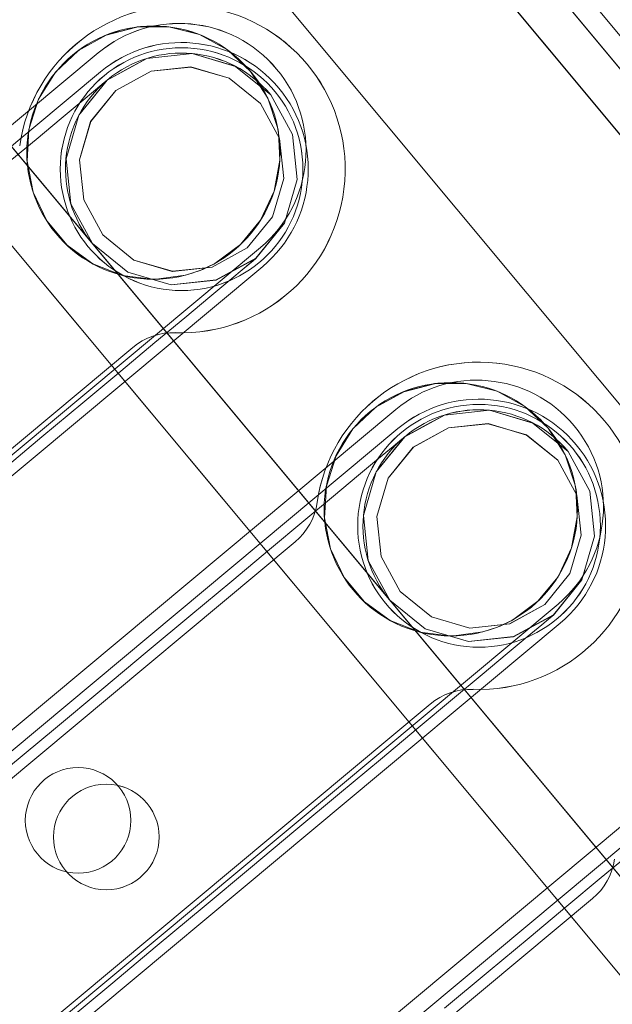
# Model space of a CAD drawing. Header units: millimetres. Extents: x -125266 to 274256, y -711690 to -301689.
# Tile 105 of 256: x -53527 to -53499, y -360765 to -360718. Entities that reach past the tile are written whole.
import ezdxf

# ---------------------------------------------------------------- set-up
doc = ezdxf.new("R2010")
doc.units = ezdxf.units.MM
for name, color, linetype, lineweight in [('AD Wall', 8, 'Continuous', 15), ('ARCH', 7, 'Continuous', 0), ('Equipment', 8, 'Continuous', 0), ('Legend', 5, 'Continuous', 0), ('MEPTEK-TEXT1', 7, 'Continuous', 30)]:
    doc.layers.add(name, color=color, linetype=linetype, lineweight=lineweight)
doc.layers.add('Light Equipment', color=8, linetype='Continuous')
doc.styles.get("Standard").update_dxf_attribs({"font": 'ARIALN.TTF'})
pattern_1 = [(22.867872, (419150.544, -703283.92), (-30.845707, 73.1364), [])]

# ---------------------------------------------------------------- blocks, each defined once
blk = doc.blocks.new('A$Cf0359734')
at = {"layer": 'Equipment', "extrusion": (0, 0, -1), "elevation": -15}
for points in [[(-610.078, 1224.798, -3.802846), (-1131.035, 947.449, 3.802846)], [(-563.585, 1106.137, -3.146449), (-1057.949, 842.946, 3.146449)], [(-351.817, 473.152, -2.242091), (-341.636, 478.572, 2.242091)], [(-354.024, 478.409, -0.9995), (-343.43, 484.049, 0.9995)], [(-354.458, 477.612, -0.9995), (-343.864, 483.252, 0.9995)], [(-346.576, 475.577), (-348.631, 474.958), (-350.765, 475.175), (-352.655, 476.186), (-354.015, 477.847), (-354.634, 479.903), (-354.418, 482.036), (-353.406, 483.927), (-351.745, 485.287, -1)], [(-371.238, 462.813, -2.242091), (-361.057, 468.233, 2.242091)], [(-373.445, 468.07, -0.9995), (-362.851, 473.71, 0.9995)], [(-373.879, 467.273, -0.9995), (-363.285, 472.913, 0.9995)], [(-365.997, 465.237), (-368.053, 464.619), (-370.186, 464.835), (-372.077, 465.847), (-373.437, 467.508), (-374.056, 469.563), (-373.839, 471.696), (-372.828, 473.587), (-371.167, 474.947, -1)]]:
    blk.add_lwpolyline(points, format="xyb", close=True, dxfattribs=at)
for points in [[(-1077.22, 914.233), (-1087.359, 908.836), (-1091.168, 906.808, 3.626728), (-598.019, 1169.352)], [(-597.218, 1169.311, -3.616317), (-1091.58, 906.121), (-1091.532, 906.208), (-1091.475, 906.293), (-1091.426, 906.38), (-1091.369, 906.465), (-1091.32, 906.552), (-1091.272, 906.639), (-1091.215, 906.724), (-1091.168, 906.808), (-598.022, 1169.351)], [(-597.218, 1169.31, -3.616317), (-1091.582, 906.12, 3.616317), (-597.219, 1169.312)], [(-591.722, 1158.988, -3.538831), (-1086.084, 895.795), (-1084.554, 898.384), (-1083.015, 900.956), (-1081.455, 903.526), (-1079.889, 906.086), (-1078.304, 908.635), (-1076.703, 911.179)], [(-591.722, 1158.987, -3.538831), (-1086.084, 895.797), (-1091.774, 906.486), (-1091.58, 906.121), (-1086.084, 895.797), (-1084.559, 898.382), (-1083.015, 900.957), (-1081.46, 903.525), (-1079.888, 906.087), (-1078.303, 908.636), (-1076.702, 911.181)], [(-599.158, 1041.719, -0.011713), (-984.646, 836.489), (-990.409, 833.326), (-995.883, 829.759), (-1000.962, 825.886), (-1005.713, 821.665), (-1011.224, 815.871), (-1016.164, 809.592), (-1020.378, 803.047), (-1023.979, 796.101), (-1025.529, 792.694), (-1080.437, 895.526, 3.572618), (-594.649, 1154.151, -3.572618), (-1080.436, 895.526, 3.572618), (-594.65, 1154.151, -3.572618), (-1080.31, 895.593), (-1031.842, 804.552), (-1031.857, 804.516), (-1031.842, 804.552)], [(-546.271, 1063.035, -2.890001), (-1031.776, 804.429), (-1025.527, 792.692)]]:
    blk.add_lwpolyline(points, format="xyb", dxfattribs=at)
for points in [[(-734.016, 300.466), (-732.606, 297.819), (-292.98, 531.869)], [(-298.272, 529.051), (-727.31, 300.639), (-727.982, 300.281), (-728.644, 299.928), (-729.285, 299.587), (-729.894, 299.263), (-730.455, 298.964), (-730.974, 298.688), (-731.429, 298.446), (-731.821, 298.237)], [(-728.009, 310.464), (-724.249, 303.401), (-302.273, 528.054), (-724.249, 303.401), (-302.273, 528.054), (-724.249, 303.401)], [(-350.449, 485.95), (-350.449, 485.95)], [(-343.43, 484.048), (-343.43, 484.048)], [(-343.863, 483.253), (-343.863, 483.253)], [(-354.015, 477.846), (-353.93, 477.688), (-353.677, 477.211), (-353.257, 476.422), (-352.679, 475.337), (-351.952, 473.971), (-351.086, 472.346), (-350.097, 470.487), (-348.998, 468.423), (-347.808, 466.188), (-346.546, 463.817)], [(-341.377, 477.516), (-342.243, 479.142), (-342.97, 480.508), (-343.548, 481.593), (-343.968, 482.382), (-344.221, 482.858), (-344.306, 483.017)], [(-341.637, 478.574), (-341.637, 478.574)], [(-354.023, 478.408), (-354.023, 478.408)], [(-354.457, 477.613), (-354.457, 477.613)], [(-369.869, 475.612), (-369.869, 475.612)], [(-362.849, 473.709), (-362.849, 473.709)], [(-351.818, 473.154), (-351.818, 473.154)], [(-373.436, 467.507), (-373.352, 467.348), (-373.098, 466.871), (-372.678, 466.082), (-372.1, 464.997), (-371.373, 463.631), (-370.508, 462.006), (-369.519, 460.148), (-368.419, 458.083), (-367.23, 455.849), (-365.967, 453.477), (-364.654, 451.01), (-363.306, 448.479), (-361.948, 445.927), (-360.6, 443.397), (-359.287, 440.929)], [(-343.445, 434.58), (-344.172, 435.946), (-345.037, 437.571), (-346.027, 439.429), (-347.126, 441.494), (-348.315, 443.728), (-349.578, 446.1), (-350.892, 448.567), (-352.239, 451.098), (-353.597, 453.65), (-354.942, 456.175), (-356.258, 458.648), (-357.521, 461.02), (-358.71, 463.254), (-359.807, 465.313), (-360.799, 467.177), (-361.664, 468.802), (-362.391, 470.168), (-362.969, 471.253), (-363.389, 472.042), (-363.643, 472.519), (-363.727, 472.678)], [(-363.287, 472.912), (-363.287, 472.912)], [(-350.199, 471.746), (-350.199, 471.746)], [(-361.056, 468.236), (-361.056, 468.236)], [(-373.443, 468.069), (-373.443, 468.069)], [(-373.881, 467.272), (-373.881, 467.272)], [(-360.792, 466.106), (-360.792, 466.106)], [(-371.242, 462.813), (-371.242, 462.813)], [(-375.68, 448.308), (-376.943, 450.68), (-378.132, 452.914), (-379.228, 454.973), (-380.221, 456.837), (-381.086, 458.462), (-381.813, 459.828), (-382.391, 460.914), (-382.811, 461.702), (-383.064, 462.179), (-383.149, 462.338)], [(-369.623, 461.405), (-369.623, 461.405)], [(-380.217, 455.765), (-380.217, 455.765)]]:
    blk.add_lwpolyline(points, dxfattribs=at)
for points in [[(-300.864, 525.406), (-722.839, 300.753)], [(-310.659, 510.899), (-706.676, 300.066)], [(-289.408, 506.011), (-713.146, 280.42), (-711.737, 277.773), (-713.146, 280.42)], [(-702.911, 282.47), (-704.632, 281.554), (-706.289, 280.672), (-707.814, 279.86), (-709.153, 279.147), (-710.249, 278.564), (-711.064, 278.13), (-711.567, 277.862), (-711.737, 277.772), (-713.146, 280.419), (-711.737, 277.772), (-287.998, 503.363), (-711.737, 277.772), (-711.567, 277.862), (-711.064, 278.13), (-710.249, 278.564), (-709.153, 279.147), (-707.814, 279.86), (-706.289, 280.672), (-704.632, 281.554)], [(-713.144, 280.421), (-712.975, 280.511), (-712.477, 280.776), (-711.657, 281.213), (-710.561, 281.796), (-709.221, 282.51), (-707.697, 283.321), (-706.039, 284.203), (-704.319, 285.12), (-298.237, 501.311), (-704.319, 285.12), (-706.039, 284.203), (-707.697, 283.321), (-709.221, 282.51), (-710.561, 281.796), (-711.657, 281.213), (-712.477, 280.776), (-712.975, 280.511)], [(-296.827, 498.663), (-702.909, 282.471)], [(-349.042, 486.487), (-350.448, 485.949), (-351.679, 485.083), (-352.653, 483.94), (-352.751, 483.779), (-353.311, 482.584), (-353.614, 481.111), (-353.535, 479.611), (-353.091, 478.176), (-352.307, 476.894), (-351.777, 476.32), (-351.22, 475.849), (-349.913, 475.104), (-348.462, 474.715), (-346.956, 474.694), (-345.492, 475.046), (-344.163, 475.753), (-343.055, 476.772), (-342.236, 478.029), (-341.749, 479.451), (-341.637, 480.951), (-341.898, 482.436), (-342.518, 483.804), (-343.46, 484.974), (-344.667, 485.875), (-346.058, 486.445), (-347.549, 486.657)], [(-351.745, 485.286), (-349.689, 485.905), (-347.559, 485.694), (-345.665, 484.677), (-344.305, 483.016), (-343.687, 480.96), (-343.903, 478.827), (-344.915, 476.936), (-346.576, 475.576), (-344.915, 476.936), (-343.903, 478.827), (-343.687, 480.96), (-344.009, 482.025), (-344.305, 483.016), (-345.045, 483.92), (-345.665, 484.677), (-347.559, 485.694), (-349.668, 485.903), (-349.689, 485.905)], [(-351.445, 484.723), (-349.629, 485.269), (-347.741, 485.078), (-346.07, 484.187), (-344.871, 482.713), (-344.32, 480.9), (-344.511, 479.011), (-345.41, 477.343), (-346.876, 476.141), (-348.692, 475.596), (-350.578, 475.781), (-352.251, 476.677), (-353.448, 478.147), (-354.001, 479.965), (-353.808, 481.848), (-352.912, 483.521)], [(-346.876, 476.14), (-348.692, 475.595), (-350.58, 475.785), (-352.253, 476.682), (-353.45, 478.151), (-354.001, 479.964), (-353.81, 481.853), (-352.911, 483.52), (-351.445, 484.722), (-349.629, 485.268), (-347.743, 485.083), (-346.07, 484.186), (-344.873, 482.717), (-344.323, 480.904), (-344.513, 479.016), (-345.409, 477.342)], [(-346.576, 475.578), (-348.632, 474.959), (-350.762, 475.17), (-352.656, 476.187), (-354.016, 477.848), (-354.634, 479.903), (-354.418, 482.037), (-353.406, 483.927), (-351.745, 485.287), (-353.406, 483.927), (-354.418, 482.037), (-354.634, 479.903), (-354.016, 477.848), (-352.656, 476.187), (-350.762, 475.17), (-348.632, 474.959)], [(-343.43, 484.05), (-321.341, 442.559)], [(-343.863, 483.251), (-322.245, 442.644)], [(-331.934, 436.918), (-354.024, 478.409)], [(-332.839, 437.005), (-354.458, 477.613)], [(-368.463, 476.148), (-369.869, 475.61), (-371.1, 474.744), (-372.074, 473.6), (-372.172, 473.439), (-372.732, 472.244), (-373.035, 470.772), (-372.956, 469.271), (-372.512, 467.836), (-371.728, 466.555), (-371.198, 465.981), (-370.641, 465.509), (-369.334, 464.765), (-367.883, 464.375), (-366.377, 464.355), (-364.913, 464.706), (-363.585, 465.414), (-362.476, 466.432), (-361.657, 467.69), (-361.17, 469.111), (-361.058, 470.611), (-361.319, 472.096), (-361.939, 473.465), (-362.881, 474.635), (-364.088, 475.535), (-365.479, 476.106), (-366.971, 476.317)], [(-371.166, 474.946), (-369.111, 475.565), (-366.98, 475.354), (-365.087, 474.337), (-363.727, 472.676), (-363.108, 470.621), (-363.325, 468.487), (-364.336, 466.597), (-365.997, 465.237), (-364.336, 466.597), (-363.325, 468.487), (-363.108, 470.621), (-363.43, 471.686), (-363.727, 472.676), (-364.466, 473.58), (-365.087, 474.337), (-366.98, 475.354), (-369.089, 475.563), (-369.111, 475.565)], [(-370.867, 474.384), (-369.051, 474.929), (-367.162, 474.739), (-365.492, 473.848), (-364.292, 472.373), (-363.742, 470.56), (-363.932, 468.671), (-364.831, 467.004), (-366.298, 465.802), (-368.114, 465.256), (-369.999, 465.441), (-371.672, 466.338), (-372.869, 467.807), (-373.423, 469.625), (-373.229, 471.508), (-372.333, 473.182)], [(-366.297, 465.801), (-368.113, 465.255), (-370.002, 465.446), (-371.675, 466.342), (-372.872, 467.811), (-373.422, 469.625), (-373.232, 471.513), (-372.333, 473.181), (-370.866, 474.383), (-369.05, 474.928), (-367.165, 474.743), (-365.492, 473.847), (-364.295, 472.377), (-363.744, 470.564), (-363.935, 468.676), (-364.831, 467.003)], [(-365.998, 465.238), (-368.053, 464.619), (-370.184, 464.83), (-372.077, 465.847), (-373.437, 467.508), (-374.056, 469.564), (-373.839, 471.697), (-372.828, 473.588), (-371.167, 474.948), (-372.828, 473.588), (-373.839, 471.697), (-374.056, 469.564), (-373.437, 467.508), (-372.077, 465.847), (-370.184, 464.83), (-368.053, 464.619)], [(-362.852, 473.71), (-340.762, 432.219)], [(-350.2, 471.744), (-350.337, 471.976), (-350.499, 472.203), (-350.681, 472.405), (-350.879, 472.598), (-351.093, 472.77), (-351.322, 472.92), (-351.567, 473.048), (-351.819, 473.151), (-351.567, 473.048), (-351.322, 472.92), (-351.093, 472.77), (-350.879, 472.598), (-350.681, 472.405), (-350.499, 472.203), (-350.337, 471.976)], [(-363.285, 472.911), (-341.666, 432.304)], [(-335.329, 443.81), (-350.2, 471.743)], [(-351.355, 426.579), (-373.445, 468.07)], [(-361.057, 468.232), (-361.112, 467.965), (-361.143, 467.691), (-361.146, 467.417), (-361.123, 467.144), (-361.073, 466.872), (-361.008, 466.608), (-360.913, 466.353), (-360.794, 466.103), (-360.913, 466.353), (-361.008, 466.608), (-361.073, 466.872), (-361.123, 467.144), (-361.146, 467.417), (-361.143, 467.691), (-361.112, 467.965)], [(-352.261, 426.666), (-373.879, 467.273)], [(-360.795, 466.106), (-345.924, 438.173)], [(-382.273, 463.371), (-360.184, 421.879)], [(-369.621, 461.404), (-369.759, 461.637), (-369.92, 461.863), (-370.102, 462.065), (-370.3, 462.259), (-370.514, 462.43), (-370.743, 462.58), (-370.988, 462.708), (-371.24, 462.811), (-370.988, 462.708), (-370.743, 462.58), (-370.514, 462.43), (-370.3, 462.259), (-370.102, 462.065), (-369.92, 461.863), (-369.759, 461.637)], [(-382.706, 462.572), (-361.087, 421.965)], [(-354.75, 433.471), (-369.621, 461.404)], [(-380.478, 457.893), (-380.533, 457.626), (-380.564, 457.352), (-380.567, 457.078), (-380.544, 456.805), (-380.494, 456.532), (-380.429, 456.268), (-380.334, 456.013), (-380.215, 455.764), (-380.334, 456.013), (-380.429, 456.268), (-380.494, 456.532), (-380.544, 456.805), (-380.567, 457.078), (-380.564, 457.352), (-380.533, 457.626)], [(-380.216, 455.767), (-365.345, 427.834)]]:
    blk.add_lwpolyline(points, close=True, dxfattribs=at)
at = {"layer": 'Equipment', "extrusion": (0, 0, -1)}
for centre, radius in [((-347.63, 480.655, -15), 6), ((-349.161, 480.433, -15), 5.75), ((-349.161, 480.433, -15), 5.75), ((-367.046, 470.316, -15), 6.002), ((-368.582, 470.093, -15), 5.75), ((-368.582, 470.093, -15), 5.75), ((-356.24, 450.011, -15), 2.502), ((-356.24, 450.011, -15), 2.502), ((-357.773, 449.787, -15), 2.502), ((-357.773, 449.787, -15), 2.502)]:
    blk.add_circle(centre, radius, dxfattribs=at)
for centre, radius, start, end in [((-625.132, 625.132, -15), 625.132, 145.142558, 90.917696), ((-624.647, 624.948, -15), 545.055, 148.86045, 87.1998), ((-624.649, 624.946, -15), 545.055, 148.86045, 87.1998), ((-624.649, 624.946, -15), 545.055, 148.86045, 87.1998), ((-624.649, 624.946, -15), 545.055, 148.86045, 87.1998), ((-624.648, 624.948, -15), 535.053, 147.01591, 89.04434), ((-624.648, 624.948, -15), 535.053, 147.01591, 89.04434)]:
    blk.add_arc(centre, radius, start, end, dxfattribs=at)
blk = doc.blocks.new('ARCH')
at = {"layer": 'AD Wall', "lineweight": 0}
h = blk.add_hatch(dxfattribs=at)
h.set_pattern_fill('ANSI31', color=256, scale=25, angle=-22.1321)
h.set_pattern_definition(pattern_1)
edge = h.paths.add_edge_path()
edge.add_arc((-53209.777, -360694.998), 761.132, 66.950176, 372.725314)
edge.add_line((-52467.341, -360527.338), (-52564.885, -360549.366))
edge.add_arc((-53209.777, -360694.998), 661.132, -293.049824, 12.725314, ccw=False)
edge.add_line((-52950.923, -360086.648), (-52911.77, -359994.631))
h = blk.add_hatch(dxfattribs=at)
h.set_pattern_fill('ANSI31', color=256, scale=25, angle=-22.1321)
h.set_pattern_definition(pattern_1)
edge = h.paths.add_edge_path()
edge.add_arc((-53209.777, -360694.998), 761.132, 66.950176, 372.725314)
edge.add_line((-52467.341, -360527.338), (-52564.885, -360549.366))
edge.add_arc((-53209.777, -360694.998), 661.132, -293.049824, 12.725314, ccw=False)
edge.add_line((-52950.923, -360086.648), (-52911.77, -359994.631))
at = {"layer": 'Legend'}
h = blk.add_hatch(dxfattribs=at)
h.set_pattern_fill('STARS', color=8, scale=10)
h.set_pattern_definition([(0, (0, 0), (0, 54.9926), [31.75, -31.75]), (60, (0, 0), (-47.624989, 27.4963), [31.75, -31.75]), (120, (15.875, 27.496), (-47.624989, -27.4963), [31.75, -31.75])])
h.paths.add_polyline_path([(-51273.638, -358241.295, -0.096485), (-49375.612, -358823.058, -0.08487), (-48566.659, -359356.199, 0.078507), (-47501.185, -360071.421, -0.271382), (-47105.488, -360746.313), (-47005.488, -360746.284, 0.272593), (-47455.766, -359982.253, -0.078724), (-48498.5, -359283.025, 0.084528), (-49331.929, -358733.025, 0.0964), (-51265.17, -358141.634, 0.054377), (-53966.246, -358260.287), (-53966.246, -358361.472, -0.054648)])
at = {"layer": 'AD Wall', "lineweight": 0, "extrusion": (0, 0, -1)}
for radius in [761.132, 761.132, 661.132, 661.132]:
    blk.add_arc((53209.777, -360694.998, -5.049), radius, 167.274686, 113.049824, dxfattribs=at)
at = {"layer": 'Light Equipment', "lineweight": 0, "extrusion": (0, 0, -1), "elevation": -5.049}
for points in [[(52997.285, -360133.855, -3.802846), (52619.203, -360587.036, 3.802846)], [(53085.056, -360226.257, -3.146449), (52726.274, -360656.304, 3.146449)], [(53519.694, -360732.819, -2.242091), (53527.083, -360723.963, 2.242091)], [(53515.669, -360728.781, -0.9995), (53523.358, -360719.565, 0.9995)], [(53515.567, -360729.683, -0.9995), (53523.256, -360720.467, 0.9995)], [(53523.635, -360728.599), (53521.964, -360729.946), (53519.907, -360730.55), (53517.774, -360730.325), (53515.889, -360729.299), (53514.541, -360727.628), (53513.938, -360725.57), (53514.163, -360723.437), (53515.189, -360721.552, -1)], [(53505.599, -360749.714, -2.242091), (53512.988, -360740.858, 2.242091)], [(53501.574, -360745.676, -0.9995), (53509.263, -360736.46, 0.9995)], [(53501.472, -360746.577, -0.9995), (53509.161, -360737.362, 0.9995)], [(53509.54, -360745.494), (53507.869, -360746.841), (53505.812, -360747.444), (53503.679, -360747.22), (53501.794, -360746.193), (53500.446, -360744.522), (53499.843, -360742.465), (53500.068, -360740.332), (53501.094, -360738.447, -1)]]:
    blk.add_lwpolyline(points, format="xyb", close=True, dxfattribs=at)
for points in [[(52681.566, -360597.53), (52674.208, -360606.349), (52671.443, -360609.663, 3.626728), (53029.343, -360180.672)], [(53030.101, -360180.409, -3.616317), (52671.32, -360610.454), (52671.332, -360610.355), (52671.353, -360610.255), (52671.365, -360610.156), (52671.386, -360610.056), (52671.399, -360609.957), (52671.411, -360609.858), (52671.432, -360609.758), (52671.443, -360609.663), (53029.342, -360180.674)], [(53030.101, -360180.41, -3.616317), (52671.318, -360610.456, 3.616317), (53030.101, -360180.408)], [(53039.081, -360187.901, -3.538831), (52680.301, -360617.948), (52680.744, -360614.974), (52681.2, -360612.012), (52681.677, -360609.043), (52682.163, -360606.082), (52682.671, -360603.124), (52683.196, -360600.164)], [(53039.082, -360187.901, -3.538831), (52680.301, -360617.947), (52671.003, -360610.189), (52671.321, -360610.454), (52680.301, -360617.947), (52680.74, -360614.977), (52681.2, -360612.01), (52681.673, -360609.046), (52682.163, -360606.081), (52682.671, -360603.122), (52683.196, -360600.162)], [(53076.373, -360299.33, -0.011713), (52796.609, -360634.668), (52792.462, -360639.77), (52788.735, -360645.136), (52785.489, -360650.637), (52782.678, -360656.337), (52779.757, -360663.781), (52777.546, -360671.458), (52776.108, -360679.109), (52775.39, -360686.899), (52775.238, -360690.639), (52685.634, -360616.071, 3.572618), (53038.192, -360193.484, -3.572618), (52685.634, -360616.07, 3.572618), (53038.191, -360193.484, -3.572618), (52685.726, -360615.961), (52764.922, -360682.033), (52764.921, -360682.072), (52764.922, -360682.033)], [(53117.333, -360259.66, -2.890001), (52765.029, -360682.122), (52775.24, -360690.64)]]:
    blk.add_lwpolyline(points, format="xyb", dxfattribs=at)
for points in [[(53230.715, -361036.773), (53233.018, -361038.694), (53552.074, -360656.263)], [(53548.234, -360660.866), (53236.862, -361034.087), (53236.374, -361034.671), (53235.893, -361035.247), (53235.428, -361035.804), (53234.987, -361036.334), (53234.579, -361036.822), (53234.203, -361037.274), (53233.872, -361037.67), (53233.588, -361038.01)], [(53232.513, -361025.249), (53238.657, -361030.374), (53544.903, -360663.298), (53238.657, -361030.374), (53544.903, -360663.298), (53238.657, -361030.374)], [(53523.359, -360719.567), (53523.359, -360719.567)], [(53523.257, -360720.466), (53523.257, -360720.466)], [(53516.14, -360720.449), (53516.14, -360720.449)], [(53515.89, -360729.299), (53516.028, -360729.414), (53516.442, -360729.76), (53517.129, -360730.333), (53518.073, -360731.12), (53519.261, -360732.112), (53520.675, -360733.291), (53522.291, -360734.64), (53524.087, -360736.138), (53526.031, -360737.76), (53528.094, -360739.481)], [(53527.72, -360724.844), (53526.306, -360723.664), (53525.118, -360722.673), (53524.174, -360721.885), (53523.488, -360721.313), (53523.073, -360720.967), (53522.935, -360720.852)], [(53527.082, -360723.962), (53527.082, -360723.962)], [(53515.67, -360728.783), (53515.67, -360728.783)], [(53515.568, -360729.682), (53515.568, -360729.682)], [(53519.693, -360732.818), (53519.693, -360732.818)], [(53521.723, -360733.512), (53521.723, -360733.512)], [(53509.265, -360736.46), (53509.265, -360736.46)], [(53509.159, -360737.364), (53509.159, -360737.364)], [(53502.046, -360737.342), (53502.046, -360737.342)], [(53501.795, -360746.194), (53501.933, -360746.309), (53502.347, -360746.655), (53503.033, -360747.228), (53503.978, -360748.015), (53505.166, -360749.007), (53506.58, -360750.186), (53508.196, -360751.535), (53509.992, -360753.033), (53511.936, -360754.655), (53513.999, -360756.376), (53516.145, -360758.167), (53518.347, -360760.003), (53520.567, -360761.855), (53522.768, -360763.692), (53524.914, -360765.482)], [(53541.981, -360765.396), (53540.793, -360764.404), (53539.379, -360763.225), (53537.763, -360761.876), (53535.966, -360760.377), (53534.023, -360758.756), (53531.96, -360757.035), (53529.814, -360755.244), (53527.612, -360753.408), (53525.392, -360751.556), (53523.195, -360749.723), (53521.045, -360747.928), (53518.981, -360746.207), (53517.038, -360744.586), (53515.246, -360743.091), (53513.625, -360741.738), (53512.211, -360740.559), (53511.023, -360739.568), (53510.079, -360738.78), (53509.393, -360738.207), (53508.978, -360737.862), (53508.84, -360737.746)], [(53512.988, -360740.855), (53512.988, -360740.855)], [(53514.034, -360742.728), (53514.034, -360742.728)], [(53501.577, -360745.676), (53501.577, -360745.676)], [(53501.471, -360746.579), (53501.471, -360746.579)], [(53505.595, -360749.716), (53505.595, -360749.716)], [(53507.625, -360750.409), (53507.625, -360750.409)], [(53506.949, -360764.823), (53504.886, -360763.102), (53502.943, -360761.481), (53501.151, -360759.986), (53499.53, -360758.633), (53498.116, -360757.454), (53496.928, -360756.463), (53495.984, -360755.675), (53495.298, -360755.102), (53494.883, -360754.757), (53494.745, -360754.641)], [(53499.937, -360759.625), (53499.937, -360759.625)]]:
    blk.add_lwpolyline(points, dxfattribs=at)
for points in [[(53547.207, -360665.22), (53240.96, -361032.296)], [(53565.125, -360678.869), (53257.599, -361047.479), (53259.902, -361049.401), (53257.599, -361047.479)], [(53266.308, -361041.724), (53265.059, -361043.221), (53263.856, -361044.662), (53262.75, -361045.989), (53261.778, -361047.154), (53260.982, -361048.107), (53260.39, -361048.816), (53260.025, -361049.254), (53259.903, -361049.401), (53257.6, -361047.48), (53259.903, -361049.401), (53567.428, -360680.791), (53259.903, -361049.401), (53260.025, -361049.254), (53260.39, -361048.816), (53260.982, -361048.107), (53261.778, -361047.154), (53262.75, -361045.989), (53263.856, -361044.662), (53265.059, -361043.221)], [(53543.598, -360682.348), (53256.191, -361026.843)], [(53257.6, -361047.478), (53257.723, -361047.33), (53258.085, -361046.897), (53258.68, -361046.183), (53259.475, -361045.23), (53260.448, -361044.065), (53261.554, -361042.739), (53262.757, -361041.297), (53264.006, -361039.8), (53558.717, -360686.55), (53264.006, -361039.8), (53262.757, -361041.297), (53261.554, -361042.739), (53260.448, -361044.065), (53259.475, -361045.23), (53258.68, -361046.183), (53258.085, -361046.897), (53257.723, -361047.33)], [(53561.021, -360688.471), (53266.309, -361041.722)], [(53517.24, -360719.422), (53516.141, -360720.449), (53515.327, -360721.715), (53514.855, -360723.142), (53514.825, -360723.328), (53514.757, -360724.645), (53515.031, -360726.124), (53515.669, -360727.484), (53516.622, -360728.646), (53517.831, -360729.537), (53518.538, -360729.87), (53519.231, -360730.097), (53520.722, -360730.294), (53522.213, -360730.108), (53523.616, -360729.56), (53524.839, -360728.683), (53525.804, -360727.527), (53526.447, -360726.166), (53526.731, -360724.692), (53526.647, -360723.192), (53526.186, -360721.761), (53525.385, -360720.483), (53524.295, -360719.449), (53522.981, -360718.72), (53521.525, -360718.341), (53520.021, -360718.336), (53518.559, -360718.702)], [(53523.357, -360719.565), (53559.45, -360749.677)], [(53515.19, -360721.552), (53516.861, -360720.205), (53518.914, -360719.598), (53521.051, -360719.826), (53522.936, -360720.853), (53524.284, -360722.524), (53524.887, -360724.581), (53524.662, -360726.714), (53523.636, -360728.599), (53524.662, -360726.714), (53524.887, -360724.581), (53524.284, -360722.524), (53523.584, -360721.658), (53522.936, -360720.853), (53521.91, -360720.294), (53521.051, -360719.826), (53518.914, -360719.598), (53516.881, -360720.199), (53516.861, -360720.205)], [(53523.257, -360720.469), (53558.581, -360749.939)], [(53515.679, -360721.961), (53517.156, -360720.771), (53518.977, -360720.236), (53520.86, -360720.433), (53522.526, -360721.347), (53523.72, -360722.819), (53524.255, -360724.64), (53524.05, -360726.523), (53523.145, -360728.189), (53521.668, -360729.379), (53519.852, -360729.918), (53517.964, -360729.718), (53516.302, -360728.807), (53515.104, -360727.332), (53514.574, -360725.514), (53514.774, -360723.627)], [(53523.145, -360728.19), (53521.669, -360729.379), (53519.848, -360729.914), (53517.96, -360729.714), (53516.298, -360728.804), (53515.105, -360727.332), (53514.57, -360725.511), (53514.774, -360723.627), (53515.68, -360721.961), (53517.156, -360720.772), (53518.973, -360720.233), (53520.86, -360720.433), (53522.523, -360721.343), (53523.716, -360722.815), (53524.251, -360724.636), (53524.051, -360726.524)], [(53523.635, -360728.598), (53521.964, -360729.946), (53519.911, -360730.553), (53517.774, -360730.324), (53515.888, -360729.298), (53514.541, -360727.627), (53513.938, -360725.569), (53514.162, -360723.437), (53515.188, -360721.552), (53514.162, -360723.437), (53513.938, -360725.569), (53514.541, -360727.627), (53515.888, -360729.298), (53517.774, -360730.324), (53519.911, -360730.553), (53521.964, -360729.946)], [(53551.763, -360758.893), (53515.669, -360728.781)], [(53550.892, -360759.153), (53515.568, -360729.683)], [(53521.723, -360733.515), (53521.508, -360733.351), (53521.273, -360733.202), (53521.028, -360733.084), (53520.772, -360732.979), (53520.509, -360732.901), (53520.24, -360732.848), (53519.965, -360732.822), (53519.693, -360732.821), (53519.965, -360732.822), (53520.24, -360732.848), (53520.509, -360732.901), (53520.772, -360732.979), (53521.028, -360733.084), (53521.273, -360733.202), (53521.508, -360733.351)], [(53546.021, -360753.788), (53521.723, -360733.516)], [(53503.146, -360736.316), (53502.046, -360737.344), (53501.232, -360738.61), (53500.761, -360740.036), (53500.731, -360740.222), (53500.662, -360741.54), (53500.936, -360743.018), (53501.575, -360744.379), (53502.527, -360745.54), (53503.736, -360746.432), (53504.443, -360746.764), (53505.136, -360746.991), (53506.628, -360747.188), (53508.118, -360747.003), (53509.521, -360746.454), (53510.745, -360745.577), (53511.709, -360744.421), (53512.353, -360743.06), (53512.637, -360741.586), (53512.552, -360740.087), (53512.091, -360738.655), (53511.29, -360737.377), (53510.2, -360736.343), (53508.886, -360735.614), (53507.43, -360735.235), (53505.926, -360735.23), (53504.465, -360735.597)], [(53509.262, -360736.46), (53545.355, -360766.572)], [(53501.094, -360738.447), (53502.765, -360737.1), (53504.819, -360736.493), (53506.956, -360736.721), (53508.841, -360737.747), (53510.189, -360739.418), (53510.792, -360741.476), (53510.567, -360743.608), (53509.541, -360745.494), (53510.567, -360743.608), (53510.792, -360741.476), (53510.189, -360739.418), (53509.489, -360738.553), (53508.841, -360737.747), (53507.815, -360737.188), (53506.956, -360736.721), (53504.819, -360736.493), (53502.786, -360737.093), (53502.765, -360737.1)], [(53509.162, -360737.363), (53544.486, -360766.833)], [(53501.584, -360738.856), (53503.061, -360737.666), (53504.882, -360737.131), (53506.765, -360737.327), (53508.431, -360738.241), (53509.625, -360739.713), (53510.16, -360741.534), (53509.955, -360743.418), (53509.05, -360745.084), (53507.573, -360746.274), (53505.756, -360746.812), (53503.869, -360746.612), (53502.207, -360745.702), (53501.009, -360744.226), (53500.479, -360742.409), (53500.678, -360740.522)], [(53509.05, -360745.085), (53507.574, -360746.274), (53505.753, -360746.809), (53503.865, -360746.609), (53502.203, -360745.699), (53501.01, -360744.227), (53500.475, -360742.406), (53500.679, -360740.522), (53501.585, -360738.856), (53503.061, -360737.667), (53504.878, -360737.128), (53506.765, -360737.328), (53508.427, -360738.238), (53509.621, -360739.71), (53510.156, -360741.531), (53509.956, -360743.419)], [(53509.54, -360745.493), (53507.869, -360746.841), (53505.816, -360747.448), (53503.679, -360747.219), (53501.793, -360746.193), (53500.446, -360744.522), (53499.842, -360742.464), (53500.067, -360740.332), (53501.093, -360738.446), (53500.067, -360740.332), (53499.842, -360742.464), (53500.446, -360744.522), (53501.793, -360746.193), (53503.679, -360747.219), (53505.816, -360747.448), (53507.869, -360746.841)], [(53512.988, -360740.858), (53513.038, -360741.126), (53513.113, -360741.392), (53513.213, -360741.647), (53513.337, -360741.891), (53513.486, -360742.125), (53513.646, -360742.344), (53513.83, -360742.545), (53514.035, -360742.731), (53513.83, -360742.545), (53513.646, -360742.344), (53513.486, -360742.125), (53513.337, -360741.891), (53513.213, -360741.647), (53513.113, -360741.392), (53513.038, -360741.126)], [(53514.032, -360742.729), (53538.331, -360763.001)], [(53537.668, -360775.787), (53501.575, -360745.675)], [(53536.797, -360776.048), (53501.472, -360746.577)], [(53507.628, -360750.41), (53507.413, -360750.246), (53507.178, -360750.097), (53506.933, -360749.978), (53506.677, -360749.874), (53506.414, -360749.795), (53506.145, -360749.743), (53505.87, -360749.717), (53505.598, -360749.716), (53505.87, -360749.717), (53506.145, -360749.743), (53506.414, -360749.795), (53506.677, -360749.874), (53506.933, -360749.978), (53507.178, -360750.097), (53507.413, -360750.246)], [(53531.927, -360770.682), (53507.628, -360750.41)], [(53495.167, -360753.354), (53531.26, -360783.466)], [(53495.067, -360754.258), (53530.391, -360783.728)], [(53498.893, -360757.752), (53498.943, -360758.02), (53499.018, -360758.286), (53499.118, -360758.541), (53499.242, -360758.785), (53499.391, -360759.019), (53499.551, -360759.239), (53499.736, -360759.439), (53499.94, -360759.625), (53499.736, -360759.439), (53499.551, -360759.239), (53499.391, -360759.019), (53499.242, -360758.785), (53499.118, -360758.541), (53499.018, -360758.286), (53498.943, -360758.02)], [(53499.938, -360759.623), (53524.236, -360779.895)]]:
    blk.add_lwpolyline(points, close=True, dxfattribs=at)
at = {"layer": 'Light Equipment', "lineweight": 0, "extrusion": (0, 0, -1)}
for centre, radius in [((53520.746, -360724.292, -5.049), 6), ((53519.412, -360725.074, -5.049), 5.75), ((53519.412, -360725.074, -5.049), 5.75), ((53506.655, -360741.184, -5.049), 6.002), ((53505.317, -360741.969, -5.049), 5.75), ((53505.317, -360741.969, -5.049), 5.75), ((53524.315, -360755.922, -5.049), 2.502), ((53524.315, -360755.922, -5.049), 2.502), ((53522.979, -360756.707, -5.049), 2.502), ((53522.979, -360756.707, -5.049), 2.502)]:
    blk.add_circle(centre, radius, dxfattribs=at)
for centre, radius, start, end in [((53209.26, -360695.008, -5.049), 625.132, 167.274686, 113.049824), ((53209.779, -360694.995, -5.049), 545.055, 170.99258, 109.33193), ((53209.777, -360694.998, -5.049), 545.055, 170.99258, 109.33193), ((53209.777, -360694.998, -5.049), 545.055, 170.99258, 109.33193), ((53209.777, -360694.998, -5.049), 545.055, 170.99258, 109.33193), ((53209.778, -360694.996, -5.049), 535.053, 169.14804, 111.17647), ((53209.778, -360694.996, -5.049), 535.053, 169.14804, 111.17647)]:
    blk.add_arc(centre, radius, start, end, dxfattribs=at)
at = {"layer": 'Equipment', "rotation": 337.8678715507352}
blk.add_blockref('A$Cf0359734', (-54023.845, -361038.564, -9.95), dxfattribs=at)

msp = doc.modelspace()

# ---------------------------------------------------------------- block references
at = {"layer": 'ARCH'}
msp.add_blockref('ARCH', (0, 0), dxfattribs=at)

# ---------------------------------------------------------------- texts
at = {"layer": 'MEPTEK-TEXT1', "char_height": 350, "attachment_point": 1}
for s, insert, width in [('{\\fCalibri|b0|i0|c0|p34;\\H1.28571x;\\C1;GENERAL GUIDELINES-HVAC :\\P\\fArial Narrow|b0|i0|c0|p34;\\H0.88889x;\\C256;\\P\\fCalibri|b0|i0|c0|p34;\\C4;DUCTING :\\H0.875x;\\P\\pi-1050,l1050,t1050;\\C256;1.^IDUCTING SHALL BE IN ACCORDANCE WITH IS 655, GALVANIZED IRON SHEET TO BE USED FOR ALL DUCTING WORKS. THERMAL INSULATION ON DUCTS SHALL BE 19 MM THICK. CLOSED CELL CLASS “O” BS 476 PART 6-7 FM APPROVED NITRILE RUBBER ELASTOMERIC INSULATION THERMAL CONDUCTIVITY 0.033 WATTS PER METER-KELVIN (W/(M.K)) AT 0°C FOR AIR CONDITIONING DUCTING. \\P2.^ITHERMAL INSULATION ON KITCHEN EXHAUST DUCTING SHALL BE 80 MM THICK ALUMINUM FOIL FACED RESIN BONDED FIBRE GLASS WOOL OF DENSITY NOT LESS THAN 48 KG/M3.\\P3.^ITHERMAL INSULATION ON FRESH AIR, SUPPLY AIR AND RETURN AIR SHALL BE 19MM THICK CLOSED CELL ANTI-MICROBIAL CLASS “O” BS 476 AND PART 6 & 7 FM APPROVED NITRILE RUBBER ELASTOMERIC INSULATION THERMAL CONDUCTIVITY 0.033 WATTS PER METER-KELVIN (W/ (M\\fArial|b0|i0|c0|p34;.\\fCalibri|b0|i0|c0|p34;K)) AT 0°C.\\P4.^IAPPROPRIATE NUMBER OF TRAP DOORS SHALL BE PROVIDED IN KITCHEN EXHAUST DUCTING FOR OIL/GREASE CLEANING PURPOSE.\\P5.^IDUCTING INSTALLATION WITH RESPECT TO FRESH AIR INTAKE, KITCHEN EXHAUST OUT FROM LOCATION UP TO LOUVERS AT FAÇADE SHALL BE IN THE SCOPE OF CONCESSIONER INCLUDING AIR WASHER, EXHAUST FAN SECTION DRY SCRUBBER ETC.\\P6.^IEACH AND EVERY KITCHEN EXHAUST HOOD SHOULD BE EQUIPPED WITH UL LISTED, WET CHEMICAL BASED, MECHANICALLY OPERATED, AUTOMATIC FIRE SUPPRESSION SYSTEM. SEPARATE DRAWING TO BE SUBMITTED FOR HOOD SUPPRESSION SYSTEM.\\P7.^ISUPPORTING OF DUCTING TO BE DONE WITH USING ANGLE 50X 50 X 5MM AND TIE ROD OF SIZE MINIMUM 10 MM DIA/ AS PER DUCT SIZE.\\P8.^IPOST COMPLETION OF ONSITE WORK, CONCESSIONAIRE HAS TO SHARE TESTING AND COMMISSIONING REPORT WITH DIAL.\\P9.^IINTEGRATION WITH FIRE ALARM SYSTEM, SO THAT AHU GET SWITCHED OFF IN CASE OF ANY FIRE INCIDENT.\\P10.^IFOR EQUIPMENT PLACEMENT STRUCTURAL DETAILS TO BE APPROVED BY STRUCTURAL CONSULTANT AND SAME TO BE SHARE WITH DIAL.\\P11.^ITRAP DOOR WITH PROPER ACCESS TO BE PROVIDED FOR FILTER AND COPPER COIL CLEANING.\\P12.^IKITCHEN VENTILATION SHALL COMPLY TO NFPA 96 GUIDELINE.}', (-102876.109, -301696.901), 28043.42879), ('{\\fCalibri|b0|i0|c0|p34;\\H1.28571x;\\C1;CHILLED WATER PIPING:-\\H0.77778x;\\P\\pi-1050,l1050,t1050;\\C256;1.^ICHILLED WATER PIPING SHALL BE CONFIRMING TO IS:1239 PART I CLASS ‘C’ HEAVY AND FITTING SHALL BE CONFORMING TO ASTM A-105,3000LBS SOCKET WELD END (UP TO 50MM) & 1S:1239 PART-II HEAVY/ASTM A-234 WPB, GR.B BUTT WELD FITTING ( ABOVE 50NB PIPE SIZE)\\P2.^IPIPING CONNECTION SHOULD BE SOCKET WELDED UP TO 50NB SIZE AND SHALL BE BUTT WELD ABOVE 50NB PIPE SIZE. PIPE FLANGES SHOULD BE CONFIRMING TO ASTM A-105 # 150 SORF AND FLANGE DIMENSION SHOULD BE IN ACCORDANCE WITH ASME/ANSI B 16.5 (150 SORF), FITTING TO FITTING WELDING IS NOT ALLOWED. NOZZLE CONNECTIONS/THREDOLETS/WELDOLETS ARE NOT ALLOWED BY PUNCTURING THE PIPE. ONLY EQUAL/UNEQUAL TEE’S SHALL BE USED FOR BRANCH CONNECTION FROM HEADER. SOCKET WELD END TEE SHOULD BE USED FOR BRANCH CONNECTION (UP-TO -50NB PIPE SIZE) W.R.T TO PRESSURE GAUGE/TEMPERATURE GAUGE/AIR VENT/DRAIN POINT ETC.\\P3.^IPOST INSTALLATION CLEARANCE BY DIAL, CHW PIPING SHALL BE TESTED @15KGF/CM2 HYDROSTATICS PRESSURE FOR 24HRS HOLD TIME AND TESTING SHOULD BE WITNESSED TO DIAL TEAM.\\P4.^ITHERMAL INSULATION ON CHW AND CONDENSATE DRAIN PIPING LINE SHALL BE 25MM THICK. CLOSED CELL ANTI-MICROBIAL CLASS “O” BS 476 AND PART 6 & 7 FM APPROVED NITRILE RUBBER ELASTOMERIC INSULATION THERMAL CONDUCTIVITY 0.033 WATTS PER METER-KELVIN (W/ (M\\fArial|b0|i0|c0|p34;⋅\\fCalibri|b0|i0|c0|p34;K)) AT 0°C.\\P5.^ICONDENSATE DRAIN PIPING SHALL BE COMPLYING TO IS 4985 CLASS 3 UPVC PIPE. SOLVENT CEMENT COMPLYING WITH ASTM D2564 SHALL BE USED FOR JOINTS.\\P6.^IFOR CEILING SUSPENDED CHILLED WATER PIPE:  PIPE SHOULD BE HANGED WITH TIE ROD OF SIZE MINIMUM 10 MM DIA.}', (-102709.024, -319968.004), 24849.35391)]:
    msp.add_mtext(s, dxfattribs=dict(at, insert=insert, width=width))

doc.saveas('drawing.dxf')
